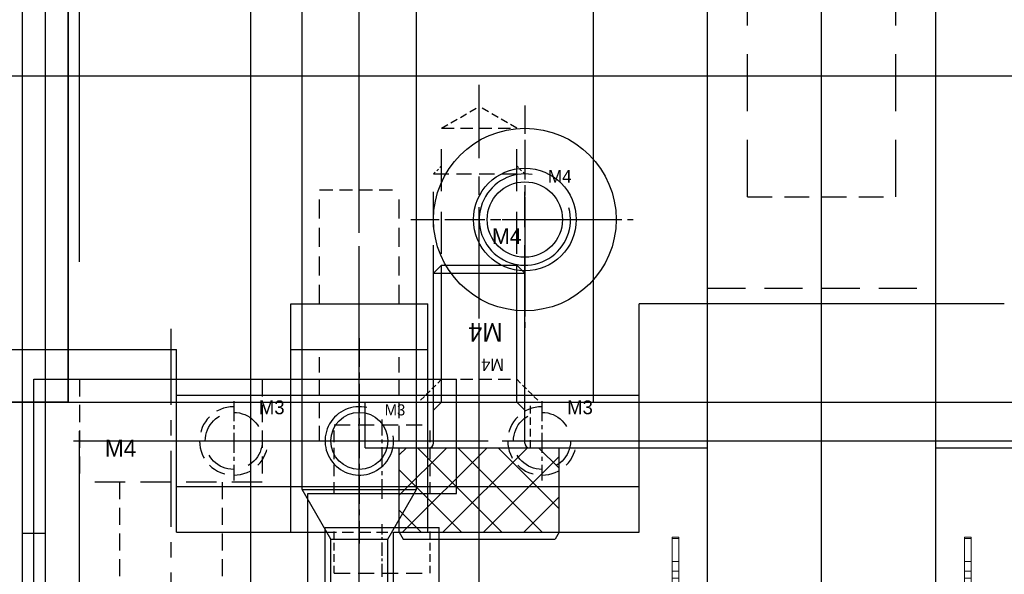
# Model space of a CAD drawing. Header units: millimetres. Extents: x -1657 to 8845, y -11980 to 3013.
# Tile 49 of 256: x 713 to 756, y -933 to -909. Entities that reach past the tile are written whole.
import ezdxf

# ---------------------------------------------------------------- set-up
doc = ezdxf.new("R2010")
doc.units = ezdxf.units.MM
for name, pattern in [('CENTER', [2, 1.25, -0.25, 0.25, -0.25]), ('DASHED', [0.75, 0.5, -0.25]), ('DASHED2', [0.375, 0.25, -0.125])]:
    doc.linetypes.add(name, pattern=pattern)
doc.layers.add('FMT', color=7, linetype='Continuous', lineweight=35)
for name, color, linetype in [('图层111', 232, 'Continuous'), ('图层112', 172, 'Continuous'), ('图层113', 11, 'Continuous'), ('图层114', 30, 'Continuous'), ('图层115', 214, 'Continuous'), ('图层116', 116, 'Continuous'), ('图层122', 210, 'Continuous'), ('图层126', 205, 'Continuous'), ('图层127', 231, 'Continuous'), ('图层128', 244, 'Continuous'), ('图层132', 236, 'Continuous'), ('图层133', 191, 'Continuous'), ('端子流道', 183, 'Continuous'), ('铁壳', 1, 'Continuous')]:
    doc.layers.add(name, color=color, linetype=linetype)

# ---------------------------------------------------------------- blocks, each defined once
blk = doc.blocks.new('1BDC1')
at = {"layer": '铁壳', "lineweight": 9, "ltscale": 0.03}
for p, q in [((5.3, 1.238), (5.3, -6.958)), ((-2.46, -2.86), (12.975, -2.86))]:
    blk.add_line(p, q, dxfattribs=at)
at = {"layer": '铁壳', "linetype": 'Continuous', "lineweight": 15}
for p, q in [((10.1, 0.7), (0.5, 0.7)), ((10.1, 0.7), (0.5, 0.7)), ((0, 0), (-0.65, 0)), ((-0.65, 0), (-0.65, -0.3)), ((0, 0.1), (0, 0.2)), ((0, 0), (0, 0.1)), ((10.6, 0.1), (0, 0.1)), ((10.6, 0.2), (10.6, 0.1)), ((10.6, 0.1), (10.6, 0)), ((10.6, 0), (11.25, 0)), ((11.25, -0.3), (11.25, 0)), ((0, -0.3), (-0.65, -0.3)), ((10.6, -0.3), (0, -0.3)), ((1.494, -0.3), (1.494, -0.424)), ((1.494, -0.424), (1.542, -0.864)), ((1.504, -0.3), (1.542, -0.651)), ((1.578, -0.651), (1.616, -0.3)), ((1.578, -0.864), (1.64, -0.3)), ((2.96, -0.3), (3.022, -0.864)), ((2.984, -0.3), (3.022, -0.651)), ((3.058, -0.651), (3.096, -0.3)), ((3.058, -0.864), (3.106, -0.424)), ((3.106, -0.424), (3.106, -0.3)), ((7.494, -0.424), (7.494, -0.3)), ((7.542, -0.864), (7.494, -0.424)), ((7.542, -0.651), (7.504, -0.3)), ((7.616, -0.3), (7.578, -0.651)), ((7.64, -0.3), (7.578, -0.864)), ((9.022, -0.864), (8.96, -0.3)), ((9.022, -0.651), (8.984, -0.3)), ((9.096, -0.3), (9.058, -0.651)), ((9.106, -0.424), (9.058, -0.864)), ((9.106, -0.3), (9.106, -0.424)), ((10.6, -0.3), (11.25, -0.3)), ((-1.25, -0.91), (-1.25, -0.6)), ((-1.25, -0.6), (-0.95, -0.6)), ((-0.95, -0.91), (-0.95, -0.6)), ((1.578, -0.651), (1.542, -0.651)), ((1.542, -0.864), (1.542, -0.651)), ((1.578, -0.864), (1.578, -0.651)), ((3.058, -0.651), (3.022, -0.651)), ((3.022, -0.651), (3.022, -0.864)), ((3.058, -0.651), (3.058, -0.864)), ((7.578, -0.651), (7.542, -0.651)), ((7.542, -0.651), (7.542, -0.864)), ((7.578, -0.651), (7.578, -0.864)), ((9.058, -0.651), (9.022, -0.651)), ((9.022, -0.864), (9.022, -0.651)), ((9.058, -0.864), (9.058, -0.651)), ((11.55, -0.6), (11.55, -0.91)), ((11.85, -0.6), (11.55, -0.6)), ((11.85, -0.6), (11.85, -0.91)), ((-1.45, -0.91), (-1.35, -0.91)), ((-1.35, -0.91), (-1.25, -0.91)), ((-1.35, -0.91), (-0.95, -0.91)), ((-1.35, -0.91), (-1.35, -4.81)), ((-0.95, -0.91), (-1.25, -0.91)), ((-0.95, -0.91), (-0.95, -4.81)), ((1.56, -1.01), (3.04, -1.01)), ((3.022, -0.864), (1.578, -0.864)), ((7.56, -1.01), (9.04, -1.01)), ((9.022, -0.864), (7.578, -0.864)), ((11.55, -0.91), (11.55, -4.81)), ((11.55, -0.91), (11.85, -0.91)), ((11.95, -0.91), (11.55, -0.91)), ((11.95, -0.91), (11.85, -0.91)), ((12.05, -0.91), (11.95, -0.91)), ((11.95, -0.91), (11.95, -4.81)), ((-1.95, -1.41), (-1.95, -4.31)), ((-1.95, -1.41), (-1.95, -4.31)), ((-0.95, -1.55), (-0.843, -1.55)), ((-0.843, -1.55), (-0.664, -1.55)), ((-0.843, -1.55), (-0.843, -2.293)), ((-0.664, -1.55), (-0.5, -1.55)), ((-0.664, -2.326), (-0.664, -1.55)), ((-0.5, -1.55), (-0.5, -2.356)), ((11.1, -1.55), (11.264, -1.55)), ((11.1, -2.355), (11.1, -1.55)), ((11.443, -1.55), (11.264, -1.55)), ((11.264, -1.55), (11.264, -2.326)), ((11.443, -1.55), (11.55, -1.55)), ((11.443, -2.293), (11.443, -1.55)), ((12.55, -1.41), (12.55, -4.31)), ((12.55, -1.41), (12.55, -4.31)), ((-0.883, -2.286), (-0.529, -2.351)), ((-0.883, -2.286), (-0.883, -3.434)), ((-0.529, -2.351), (-0.529, -3.369)), ((-0.462, -3.355), (-0.462, -2.365)), ((11.062, -2.365), (11.062, -3.355)), ((11.483, -2.286), (11.129, -2.351)), ((11.129, -3.369), (11.129, -2.351)), ((11.483, -3.434), (11.483, -2.286)), ((-0.529, -3.369), (-0.883, -3.434)), ((11.129, -3.369), (11.483, -3.434)), ((-0.95, -4.3), (-0.94, -4.3)), ((-0.653, -4.3), (-0.94, -4.3)), ((-0.94, -4.3), (-0.94, -5.1)), ((-0.653, -4.3), (-0.653, -5.1)), ((11.253, -4.3), (11.54, -4.3)), ((11.253, -4.3), (11.253, -5.1)), ((11.55, -4.3), (11.54, -4.3)), ((11.54, -4.3), (11.54, -5.1)), ((3.04, -4.71), (1.56, -4.71)), ((9.04, -4.71), (7.56, -4.71)), ((-1.35, -4.81), (-1.45, -4.81)), ((-0.95, -4.81), (-1.35, -4.81)), ((-1.25, -4.81), (-1.35, -4.81)), ((-1.25, -4.81), (-1.25, -5.12)), ((-0.95, -4.81), (-1.25, -4.81)), ((-1.25, -5.12), (-1.25, -7.548)), ((-1.25, -5.12), (-0.95, -5.12)), ((-0.95, -4.81), (-0.95, -5.12)), ((-0.95, -5.1), (-0.94, -5.1)), ((-0.653, -5.1), (-0.94, -5.1)), ((1.494, -5.296), (1.542, -4.856)), ((1.504, -5.42), (1.542, -5.069)), ((1.542, -5.069), (1.542, -4.856)), ((1.577, -5.069), (1.542, -5.069)), ((1.578, -5.069), (1.578, -4.856)), ((3.022, -4.856), (1.578, -4.856)), ((1.578, -4.856), (1.64, -5.42)), ((1.578, -5.069), (1.616, -5.42)), ((2.96, -5.42), (3.022, -4.856)), ((2.984, -5.42), (3.022, -5.069)), ((3.022, -4.856), (3.022, -5.069)), ((3.058, -5.069), (3.023, -5.069)), ((3.058, -4.856), (3.106, -5.296)), ((3.058, -4.856), (3.058, -5.069)), ((3.058, -5.069), (3.096, -5.42)), ((7.542, -4.856), (7.494, -5.296)), ((7.542, -5.069), (7.504, -5.42)), ((7.542, -4.856), (7.542, -5.069)), ((7.577, -5.069), (7.542, -5.069)), ((7.578, -4.856), (7.578, -5.069)), ((9.022, -4.856), (7.578, -4.856)), ((7.64, -5.42), (7.578, -4.856)), ((7.616, -5.42), (7.578, -5.069)), ((9.022, -4.856), (8.96, -5.42)), ((9.022, -5.069), (8.984, -5.42)), ((9.022, -5.069), (9.022, -4.856)), ((9.058, -5.069), (9.023, -5.069)), ((9.106, -5.296), (9.058, -4.856)), ((9.058, -5.069), (9.058, -4.856)), ((9.096, -5.42), (9.058, -5.069)), ((11.253, -5.1), (11.54, -5.1)), ((11.55, -5.1), (11.54, -5.1)), ((11.55, -5.12), (11.55, -4.81)), ((11.55, -4.81), (11.95, -4.81)), ((11.55, -4.81), (11.85, -4.81)), ((11.85, -5.12), (11.55, -5.12)), ((11.85, -5.12), (11.85, -4.81)), ((11.85, -4.81), (11.95, -4.81)), ((11.85, -5.12), (11.85, -7.548)), ((11.95, -4.81), (12.05, -4.81)), ((-0.65, -5.42), (0, -5.42)), ((-0.65, -5.42), (-0.65, -5.72)), ((0, -5.42), (5.687, -5.42)), ((1.494, -5.296), (1.494, -5.42)), ((3.106, -5.42), (3.106, -5.296)), ((10.6, -5.42), (5.707, -5.42)), ((5.891, -6.42), (5.891, -5.42)), ((7.494, -5.42), (7.494, -5.296)), ((9.106, -5.296), (9.106, -5.42)), ((10.6, -5.42), (11.25, -5.42)), ((11.25, -5.42), (11.25, -5.72)), ((-0.95, -5.64), (-0.95, -7.548)), ((-0.65, -5.72), (0, -5.72)), ((0, -5.72), (10.6, -5.72)), ((0, -5.82), (0, -5.72)), ((0, -5.92), (0, -5.82)), ((0, -5.82), (5.687, -5.82)), ((10.6, -5.82), (5.707, -5.82)), ((10.6, -5.72), (11.25, -5.72)), ((10.6, -5.82), (10.6, -5.72)), ((10.6, -5.92), (10.6, -5.82)), ((11.55, -5.64), (11.55, -7.548)), ((0.5, -6.42), (5.687, -6.42)), ((0.5, -6.42), (5.687, -6.42)), ((10.1, -6.42), (5.707, -6.42)), ((10.1, -6.42), (5.707, -6.42)), ((-1.25, -7.79), (-1.25, -7.548)), ((-1.25, -7.548), (-0.95, -7.548)), ((-0.95, -7.548), (-0.95, -7.79)), ((11.55, -7.79), (11.55, -7.548)), ((11.55, -7.548), (11.85, -7.548)), ((11.85, -7.548), (11.85, -7.79)), ((-1.25, -7.79), (-1.25, -8.088)), ((-0.95, -7.79), (-1.25, -7.79)), ((-1.25, -8.088), (-1.25, -8.519)), ((-0.95, -8.088), (-1.25, -8.088)), ((-0.95, -7.79), (-0.95, -8.088)), ((-0.95, -8.088), (-0.95, -8.519)), ((11.55, -7.79), (11.55, -8.088)), ((11.85, -7.79), (11.55, -7.79)), ((11.55, -8.088), (11.55, -8.519)), ((11.55, -8.088), (11.85, -8.088)), ((11.85, -7.79), (11.85, -8.088)), ((11.85, -8.088), (11.85, -8.519)), ((-1.25, -8.519), (-1.25, -9.525)), ((-0.95, -8.519), (-1.25, -8.519)), ((-0.95, -8.519), (-0.95, -9.525)), ((11.55, -8.519), (11.55, -9.525)), ((11.55, -8.519), (11.85, -8.519)), ((11.85, -8.519), (11.85, -9.525)), ((-1.25, -9.525), (-1.25, -9.58)), ((-0.95, -9.525), (-1.25, -9.525)), ((-1.25, -9.58), (-0.95, -9.58)), ((-0.95, -9.525), (-0.95, -9.58)), ((11.55, -9.525), (11.55, -9.58)), ((11.55, -9.525), (11.85, -9.525)), ((11.55, -9.58), (11.85, -9.58)), ((11.85, -9.525), (11.85, -9.58))]:
    blk.add_line(p, q, dxfattribs=at)
at = {"layer": '铁壳', "ltscale": 1.625}
blk.add_line((0, 0), (10.6, 0), dxfattribs=at)
at = {"layer": '铁壳', "linetype": 'DASHED2', "lineweight": 9, "ltscale": 0.2}
for p, q in [((-0.95, -2.55), (-0.5, -2.55)), ((-0.5, -2.55), (-0.5, -2.356)), ((11.1, -2.55), (11.1, -2.356)), ((11.55, -2.55), (11.1, -2.55))]:
    blk.add_line(p, q, dxfattribs=at)
at = {"layer": '铁壳', "linetype": 'Continuous', "lineweight": 15, "flags": 128}
for points in [[(1.494, -0.424), (1.476, -0.316), (1.469, -0.3)], [(3.131, -0.3), (3.124, -0.316), (3.106, -0.424)], [(7.494, -0.424), (7.476, -0.316), (7.469, -0.3)], [(9.131, -0.3), (9.124, -0.316), (9.106, -0.424)], [(1.578, -0.651), (1.569, -0.695), (1.56, -0.71), (1.551, -0.695), (1.542, -0.651)], [(3.058, -0.651), (3.049, -0.695), (3.04, -0.71), (3.031, -0.695), (3.022, -0.651)], [(7.578, -0.651), (7.569, -0.695), (7.56, -0.71), (7.551, -0.695), (7.542, -0.651)], [(9.058, -0.651), (9.049, -0.695), (9.04, -0.71), (9.031, -0.695), (9.022, -0.651)], [(1.578, -0.864), (1.569, -0.972), (1.56, -1.01), (1.551, -0.972), (1.542, -0.864)], [(3.058, -0.864), (3.049, -0.972), (3.04, -1.01), (3.031, -0.972), (3.022, -0.864)], [(7.578, -0.864), (7.569, -0.972), (7.56, -1.01), (7.551, -0.972), (7.542, -0.864)], [(9.058, -0.864), (9.049, -0.972), (9.04, -1.01), (9.031, -0.972), (9.022, -0.864)], [(-0.883, -2.286), (-0.933, -2.271), (-0.95, -2.257)], [(-0.462, -2.365), (-0.474, -2.359), (-0.529, -2.351)], [(11.129, -2.351), (11.074, -2.359), (11.067, -2.365)], [(11.55, -2.257), (11.533, -2.271), (11.483, -2.286)], [(-0.95, -3.463), (-0.933, -3.449), (-0.883, -3.434)], [(-0.529, -3.369), (-0.474, -3.361), (-0.462, -3.355)], [(11.067, -3.355), (11.074, -3.361), (11.129, -3.369)], [(11.483, -3.434), (11.533, -3.449), (11.55, -3.463)], [(1.542, -4.856), (1.551, -4.748), (1.56, -4.71), (1.569, -4.748), (1.578, -4.856)], [(3.022, -4.856), (3.031, -4.748), (3.04, -4.71), (3.049, -4.748), (3.058, -4.856)], [(7.542, -4.856), (7.551, -4.748), (7.56, -4.71), (7.569, -4.748), (7.578, -4.856)], [(9.022, -4.856), (9.031, -4.748), (9.04, -4.71), (9.049, -4.748), (9.058, -4.856)], [(1.542, -5.069), (1.551, -5.025), (1.56, -5.01), (1.569, -5.025), (1.578, -5.069)], [(3.022, -5.069), (3.031, -5.025), (3.04, -5.01), (3.049, -5.025), (3.058, -5.069)], [(7.542, -5.069), (7.551, -5.025), (7.56, -5.01), (7.569, -5.025), (7.578, -5.069)], [(9.022, -5.069), (9.031, -5.025), (9.04, -5.01), (9.049, -5.025), (9.058, -5.069)], [(1.469, -5.42), (1.476, -5.404), (1.494, -5.296)], [(3.106, -5.296), (3.124, -5.404), (3.131, -5.42)], [(7.469, -5.42), (7.476, -5.404), (7.494, -5.296)], [(9.106, -5.296), (9.124, -5.404), (9.131, -5.42)]]:
    blk.add_lwpolyline(points, dxfattribs=at)
at = {"layer": '铁壳', "linetype": 'Continuous', "lineweight": 15}
for centre, radius, start, end in [((0.5, 0.2), 0.5, 90, 180), ((10.1, 0.2), 0.5, 0, 90), ((-0.65, -0.6), 0.6, 90, 180), ((11.25, -0.6), 0.6, 0, 90), ((-0.65, -0.6), 0.3, 90, 180), ((11.25, -0.6), 0.3, 0, 90), ((-1.45, -1.41), 0.5, 90, 180), ((12.05, -1.41), 0.5, 0, 90), ((-1.45, -4.31), 0.5, 180, 270), ((12.05, -4.31), 0.5, 270, 0), ((-0.65, -5.12), 0.6, 180, 270), ((-0.65, -5.12), 0.3, 180, 270), ((11.25, -5.12), 0.3, 270, 0), ((11.25, -5.12), 0.6, 270, 0), ((0.5, -5.92), 0.5, 180, 270), ((10.1, -5.92), 0.5, 270, 0)]:
    blk.add_arc(centre, radius, start, end, dxfattribs=at)
blk = doc.blocks.new('1EA8C')
at = {"layer": '铁壳', "ltscale": 1.625, "rotation": 180}
blk.add_blockref('1BDC1', (1.044, 11.728), dxfattribs=at)
blk = doc.blocks.new('B75D')
at = {"layer": 'FMT', "color": 1, "linetype": 'CENTER', "ltscale": 6.96}
blk.add_line((-6.5, -2.4), (-6.5, 32.4), dxfattribs=at)
at = {"layer": 'FMT', "ltscale": 4.5}
for p, q in [((-15.5, 30), (2.5, 30)), ((-15.5, 0), (-15.5, 30)), ((2.5, 0), (2.5, 30)), ((-15.5, 0), (2.5, 0))]:
    blk.add_line(p, q, dxfattribs=at)
at = {"layer": 'FMT', "color": 4, "linetype": 'DASHED', "ltscale": 10}
for p, q in [((-13, 0), (-13, 30)), ((0, 0), (0, 30))]:
    blk.add_line(p, q, dxfattribs=at)
at = {"layer": 'FMT', "ltscale": 4.5, "insert": (-4.217, 4.351), "char_height": 2.5, "width": 25.13333, "attachment_point": 1, "rotation": 90}
blk.add_mtext('SGBL13-30', dxfattribs=at)
blk = doc.blocks.new('4F')
at = {"color": 4, "linetype": 'DASHED', "ltscale": 0.471405}
for p, q in [((1, 1.65), (0, 2.65)), ((1, -1.65), (0, -2.65))]:
    blk.add_line(p, q, dxfattribs=at)
at = {"color": 4, "linetype": 'DASHED', "ltscale": 3.116667}
for p, q in [((0.65, 2), (10, 2)), ((0.65, -2), (10, -2))]:
    blk.add_line(p, q, dxfattribs=at)
at = {"color": 4, "linetype": 'DASHED', "ltscale": 0.164992}
for p, q in [((10, 2), (10.35, 1.65)), ((10, -2), (10.35, -1.65))]:
    blk.add_line(p, q, dxfattribs=at)
at = {"color": 4, "linetype": 'DASHED', "ltscale": 1.333333}
blk.add_line((10, 2), (10, -2), dxfattribs=at)
at = {"color": 4, "linetype": 'DASHED', "ltscale": 1.1}
for p, q in [((1, 1.65), (1, -1.65)), ((12, 1.65), (12, -1.65))]:
    blk.add_line(p, q, dxfattribs=at)
at = {"color": 4, "linetype": 'DASHED', "ltscale": 3.666667}
for p, q in [((1, 1.65), (12, 1.65)), ((1, -1.65), (12, -1.65))]:
    blk.add_line(p, q, dxfattribs=at)
at = {"color": 4, "linetype": 'DASHED', "ltscale": 0.635085}
for p in [(12, 1.65), (12, -1.65)]:
    blk.add_line(p, (12.953, 0), dxfattribs=at)
at = {"color": 1, "linetype": 'CENTER', "ltscale": 3.210708}
blk.add_line((-2.156, 0), (13.898, 0), dxfattribs=at)
blk.add_text('M4', height=0.8081, rotation=90).set_placement((3.463, -1.03))
blk = doc.blocks.new('4K1')
for p, q in [((-3.7, 3.5), (-4, 3.327)), ((-3.7, 3.5), (-3.7, -3.5)), ((-3.7, 3.5), (0, 3.5)), ((0, 3.5), (0, -3.5)), ((-4, 3.327), (-4, -3.327)), ((0.2, 2), (7.65, 2)), ((7.65, 2), (8, 1.65)), ((7.65, 2), (7.65, -2)), ((8, 1.65), (8, -1.65)), ((8, -1.65), (7.65, -2)), ((0.2, -2), (7.65, -2)), ((-3.7, -3.5), (-4, -3.327)), ((-3.7, -3.5), (0, -3.5))]:
    blk.add_line(p, q)
at = {"color": 0}
for p, q in [((-3.7, 0.771), (-0.971, 3.5)), ((-3.7, 2.539), (-2.739, 3.5)), ((0, 1.421), (-2.079, 3.5)), ((0, 3.189), (-0.311, 3.5)), ((0, -0.347), (-3.7, 3.353)), ((-3.7, -0.997), (0, 2.703)), ((0, -2.115), (-3.7, 1.585)), ((-3.7, -2.764), (0, 0.936)), ((-0.382, -3.5), (-3.7, -0.182)), ((-2.668, -3.5), (0, -0.832)), ((-2.15, -3.5), (-3.7, -1.95)), ((-0.9, -3.5), (0, -2.6))]:
    blk.add_line(p, q, dxfattribs=at)
at = {"color": 2, "linetype": 'Continuous'}
for p, q in [((2, 1.65), (1.65, 2)), ((2, 1.65), (2, -1.65)), ((2, 1.65), (8, 1.65)), ((2, -1.65), (1.65, -2)), ((2, -1.65), (8, -1.65))]:
    blk.add_line(p, q, dxfattribs=at)
at = {"color": 1, "linetype": 'CENTER'}
blk.add_line((-6.337, 0), (10.549, 0), dxfattribs=at)
for centre, start, end in [((0.2, 2.2), 180, 270), ((0.2, -2.2), 90, 180)]:
    blk.add_arc(centre, 0.2, start, end)
blk.add_text('M4', height=0.5374, rotation=90).set_placement((3.898, -1.086))
blk = doc.blocks.new('4A')
at = {"color": 1, "linetype": 'CENTER'}
for p, q in [((0, 5), (0, -5)), ((-5, 0), (5, 0))]:
    blk.add_line(p, q, dxfattribs=at)
for radius in [4, 2.25]:
    blk.add_circle((0, 0), radius)
blk.add_text('M4', height=0.6969).set_placement((-1.438, -1.078))
blk = doc.blocks.new('4C')
at = {"color": 1, "linetype": 'CENTER', "ltscale": 1.3982}
for p, q in [((0, 3.496), (0, -3.496)), ((-3.496, 0), (3.496, 0))]:
    blk.add_line(p, q, dxfattribs=at)
blk.add_circle((0, 0), 1.65)
at = {"color": 2, "linetype": 'Continuous'}
blk.add_arc((0, 0), 2, 80.7475, 15.0508, dxfattribs=at)
blk.add_text('M4', height=0.5584).set_placement((1.013, 1.613))
blk = doc.blocks.new('1EEA7')
at = {"layer": '图层116', "color": 1, "linetype": 'CENTER', "ltscale": 14.152}
blk.add_line((1.25, -8.314), (1.25, 66.446), dxfattribs=at)
at = {"layer": '图层116', "ltscale": 2}
for p, q in [((-1.25, 27.731), (-1.25, 56.566)), ((3.75, 27.731), (3.75, 56.566)), ((-1.25, 27.731), (3.75, 27.731)), ((0, 25.566), (-1.25, 27.731)), ((2.5, 25.566), (3.75, 27.731)), ((0, 0), (0, 25.566)), ((0, 25.566), (2.5, 25.566)), ((2.5, 0), (2.5, 25.566))]:
    blk.add_line(p, q, dxfattribs=at)
blk = doc.blocks.new('1FD9A')
at = {"layer": '图层122', "color": 1, "linetype": 'CENTER', "ltscale": 29.696}
blk.add_line((0, 0), (0, 158.48), dxfattribs=at)
at = {"layer": '图层122', "ltscale": 3.75}
blk.add_line((7.5, 10.24), (7.5, 148.24), dxfattribs=at)
blk = doc.blocks.new('3E')
at = {"color": 1, "linetype": 'CENTER', "ltscale": 0.696}
for p, q in [((0, 1.74), (0, -1.74)), ((-1.74, 0), (1.74, 0))]:
    blk.add_line(p, q, dxfattribs=at)
at = {"color": 4, "linetype": 'DASHED', "ltscale": 2.616667}
blk.add_circle((0, 0), 1.25, dxfattribs=at)
at = {"color": 4, "linetype": 'DASHED', "ltscale": 1.57}
blk.add_arc((0, 0), 1.5, 90, 360, dxfattribs=at)
at = {"ltscale": 0.5}
blk.add_text('M3', height=0.6046, dxfattribs=at).set_placement((1.104, 1.171))
blk = doc.blocks.new('3C')
at = {"color": 1, "linetype": 'CENTER'}
for p, q in [((0, 4.5), (0, -4.5)), ((-4.5, 0), (4.5, 0))]:
    blk.add_line(p, q, dxfattribs=at)
blk.add_circle((0, 0), 1.25)
at = {"color": 2, "linetype": 'Continuous'}
blk.add_arc((0, 0), 1.5, 77.2897, 8.5828, dxfattribs=at)
blk.add_text('M3', height=0.4838).set_placement((1.112, 1.118))
blk = doc.blocks.new('20FF8')
at = {"layer": '图层133', "color": 1, "linetype": 'CENTER', "ltscale": 2.671598}
blk.add_line((-2.25, 6.715), (-2.25, -7.643), dxfattribs=at)
at = {"layer": '图层133', "color": 4, "linetype": 'DASHED', "ltscale": 1.5}
for p, q in [((-6.25, 4.5), (-6.25, 0)), ((1.75, 4.5), (1.75, 0)), ((-4.5, 0), (-4.5, -5.5)), ((0, 0), (0, -5.5))]:
    blk.add_line(p, q, dxfattribs=at)
at = {"layer": '图层133', "color": 4, "linetype": 'DASHED', "ltscale": 2.666667}
blk.add_line((1.75, 0), (-6.25, 0), dxfattribs=at)
at = {"layer": '图层133'}
blk.add_text('M4', height=0.743, dxfattribs=at).set_placement((-5.147, 1.108))
blk = doc.blocks.new('28974')
at = {"layer": '端子流道', "color": 1, "linetype": 'CENTER', "ltscale": 43.152}
blk.add_line((34, -15.88), (34, 199.88), dxfattribs=at)
at = {"layer": '端子流道', "ltscale": 5}
for p, q in [((0, 0), (0, 185)), ((-1, -1), (-1, 159)), ((-1, 29), (0, 29))]:
    blk.add_line(p, q, dxfattribs=at)

msp = doc.modelspace()

# ---------------------------------------------------------------- linework, layer by layer
at = {"layer": '图层111', "color": 1, "linetype": 'CENTER', "ltscale": 8.0736}
msp.add_line((747.7598, -931.1062), (747.7598, -890.7382), dxfattribs=at)
at = {"layer": '图层111', "color": 1, "linetype": 'CENTER', "ltscale": 6.96}
msp.add_line((727.5098, -928.3222), (727.5098, -893.5222), dxfattribs=at)
at = {"layer": '图层111', "color": 4, "linetype": 'DASHED', "ltscale": 10}
for p, q in [((714.7598, -925.9222), (714.7598, -895.9222)), ((737.7598, -925.9222), (737.7598, -895.9222)), ((742.7598, -925.9222), (742.7598, -895.9222)), ((752.7598, -925.9222), (752.7598, -895.9222))]:
    msp.add_line(p, q, dxfattribs=at)
at = {"layer": '图层111', "ltscale": 0.65}
msp.add_line((722.7598, -925.9222), (722.7598, -895.9222), dxfattribs=at)
at = {"layer": '图层111', "color": 4, "linetype": 'DASHED', "ltscale": 8.333333}
for p, q in [((725.0098, -925.9222), (725.0098, -900.9222)), ((730.0098, -925.9222), (730.0098, -900.9222))]:
    msp.add_line(p, q, dxfattribs=at)
at = {"layer": '图层111', "color": 4, "linetype": 'DASHED', "ltscale": 3.333333}
msp.add_line((742.7598, -920.9222), (752.7598, -920.9222), dxfattribs=at)
at = {"layer": '图层111', "ltscale": 4.5}
msp.add_line((690.7598, -925.9222), (804.7598, -925.9222), dxfattribs=at)
at = {"layer": '图层112', "color": 1, "linetype": 'CENTER', "ltscale": 13.2704}
msp.add_line((747.7598, -957.6982), (747.7598, -891.3462), dxfattribs=at)
at = {"layer": '图层112', "ltscale": 4.5}
for p, q in [((737.7598, -925.9222), (737.7598, -895.9222)), ((737.7598, -925.9222), (742.7598, -925.9222)), ((742.7598, -953.1222), (742.7598, -925.9222)), ((752.7598, -953.1222), (752.7598, -925.9222)), ((752.7598, -925.9222), (757.7598, -925.9222))]:
    msp.add_line(p, q, dxfattribs=at)
at = {"layer": '图层113', "color": 1, "linetype": 'CENTER', "ltscale": 10.2544}
msp.add_line((747.7598, -944.6582), (747.7598, -893.3862), dxfattribs=at)
at = {"layer": '图层113', "ltscale": 4.5}
for p, q in [((742.7598, -941.1222), (742.7598, -896.9222)), ((752.7598, -941.1222), (752.7598, -896.9222))]:
    msp.add_line(p, q, dxfattribs=at)
at = {"layer": '图层113', "color": 4, "linetype": 'DASHED', "ltscale": 5}
for p, q in [((744.5098, -916.9222), (744.5098, -896.9222)), ((751.0098, -916.9222), (751.0098, -896.9222))]:
    msp.add_line(p, q, dxfattribs=at)
at = {"layer": '图层113', "color": 4, "linetype": 'DASHED', "ltscale": 2.166667}
msp.add_line((744.5098, -916.9222), (751.0098, -916.9222), dxfattribs=at)
at = {"layer": '图层114', "color": 1, "linetype": 'CENTER', "ltscale": 0.53824}
msp.add_line((732.7598, -928.2678), (732.7598, -925.5766), dxfattribs=at)
at = {"layer": '图层114', "ltscale": 1.625}
for p, q in [((727.7598, -925.9222), (742.7598, -925.9222)), ((727.7598, -927.9222), (727.7598, -925.9222)), ((742.7598, -927.9222), (742.7598, -925.9222)), ((752.7598, -927.9222), (752.7598, -925.9222)), ((752.7598, -925.9222), (767.7598, -925.9222)), ((727.7598, -927.9222), (742.7598, -927.9222)), ((752.7598, -927.9222), (767.7598, -927.9222))]:
    msp.add_line(p, q, dxfattribs=at)
at = {"layer": '图层114', "color": 4, "linetype": 'DASHED', "ltscale": 0.666667}
for p, q in [((730.5098, -927.9222), (730.5098, -925.9222)), ((735.0098, -927.9222), (735.0098, -925.9222))]:
    msp.add_line(p, q, dxfattribs=at)
at = {"layer": '图层115', "color": 1, "linetype": 'CENTER', "ltscale": 11.6}
msp.add_line((747.7598, -949.9222), (747.7598, -891.9222), dxfattribs=at)
at = {"layer": '图层115', "ltscale": 0.65}
for p, q in [((722.7598, -945.0473), (722.7598, -895.9222)), ((732.7598, -925.9222), (762.7598, -925.9222)), ((732.7598, -945.9222), (732.7598, -925.9222))]:
    msp.add_line(p, q, dxfattribs=at)
at = {"layer": '图层126', "color": 1, "linetype": 'CENTER', "ltscale": 3.712}
msp.add_line((727.5098, -942.9022), (727.5098, -920.5244), dxfattribs=at)
at = {"layer": '图层126', "ltscale": 3}
for p, q in [((724.5098, -921.6222), (730.5098, -921.6222)), ((724.5098, -931.6222), (724.5098, -921.6222)), ((730.5098, -931.6222), (730.5098, -921.6222)), ((724.5098, -923.6222), (730.5098, -923.6222)), ((724.5098, -931.6222), (726.0098, -931.6222)), ((726.0098, -941.1222), (726.0098, -931.6222)), ((729.0098, -931.6222), (730.5098, -931.6222)), ((729.0098, -941.1222), (729.0098, -931.6222))]:
    msp.add_line(p, q, dxfattribs=at)
at = {"layer": '图层126', "color": 1, "linetype": 'CENTER', "ltscale": 0.928}
msp.add_line((727.5098, -927.9422), (727.5098, -923.3022), dxfattribs=at)
at = {"layer": '图层126', "color": 4, "linetype": 'DASHED', "ltscale": 1.333333}
for p, q in [((725.7598, -927.6222), (725.7598, -923.6222)), ((729.2598, -927.6222), (729.2598, -923.6222))]:
    msp.add_line(p, q, dxfattribs=at)
at = {"layer": '图层126', "color": 4, "linetype": 'DASHED', "ltscale": 2}
for p, q in [((724.5098, -925.6222), (730.5098, -925.6222)), ((724.5098, -929.6222), (730.5098, -929.6222))]:
    msp.add_line(p, q, dxfattribs=at)
at = {"layer": '图层126', "color": 1, "linetype": 'CENTER', "ltscale": 1.392}
msp.add_line((724.0298, -927.6222), (730.9898, -927.6222), dxfattribs=at)
at = {"layer": '图层126', "color": 4, "linetype": 'DASHED', "ltscale": 1.166667}
msp.add_line((725.7598, -927.6222), (729.2598, -927.6222), dxfattribs=at)
at = {"layer": '图层126', "color": 4, "linetype": 'DASHED'}
msp.add_line((726.0098, -931.6222), (729.0098, -931.6222), dxfattribs=at)
at = {"layer": '图层127'}
for p, q in [((674.2598, -911.6222), (776.0098, -911.6222)), ((724.5098, -931.6222), (724.5098, -921.6222)), ((724.5098, -921.6222), (730.5098, -921.6222)), ((730.5098, -931.6222), (730.5098, -921.6222)), ((719.5098, -931.6222), (719.5098, -923.6222)), ((719.5098, -931.6222), (724.5098, -931.6222)), ((730.5098, -931.6222), (739.7598, -931.6222))]:
    msp.add_line(p, q, dxfattribs=at)
at = {"layer": '图层127', "color": 1, "linetype": 'CENTER', "ltscale": 2.32}
for p, q in [((727.5098, -932.4222), (727.5098, -915.2159)), ((747.7598, -932.4222), (747.7598, -920.8222))]:
    msp.add_line(p, q, dxfattribs=at)
at = {"layer": '图层127', "color": 4, "linetype": 'DASHED', "ltscale": 1.666667}
for p, q in [((725.7598, -921.6222), (725.7598, -916.6222)), ((729.2598, -921.6222), (729.2598, -916.6222)), ((719.5098, -925.6222), (724.5098, -925.6222)), ((719.5098, -929.6222), (724.5098, -929.6222))]:
    msp.add_line(p, q, dxfattribs=at)
at = {"layer": '图层127', "color": 4, "linetype": 'DASHED', "ltscale": 1.166667}
msp.add_line((725.7598, -916.6222), (729.2598, -916.6222), dxfattribs=at)
at = {"layer": '图层127', "ltscale": 0.875}
for p in [(739.7598, -931.6222), (755.7598, -921.6222)]:
    msp.add_line(p, (739.7598, -921.6222), dxfattribs=at)
at = {"layer": '图层127', "ltscale": 3}
msp.add_line((674.2598, -923.6222), (719.5098, -923.6222), dxfattribs=at)
at = {"layer": '图层127', "color": 4, "linetype": 'DASHED', "ltscale": 3.083333}
for p, q in [((730.5098, -925.6222), (739.7598, -925.6222)), ((730.5098, -929.6222), (739.7598, -929.6222))]:
    msp.add_line(p, q, dxfattribs=at)
at = {"layer": '图层127', "color": 1, "linetype": 'CENTER', "ltscale": 13.108}
msp.add_line((714.9898, -927.6222), (780.5298, -927.6222), dxfattribs=at)
at = {"layer": '图层128'}
for p, q in [((719.5098, -925.6222), (739.7598, -925.6222)), ((719.5098, -929.6222), (719.5098, -925.6222)), ((719.5098, -929.6222), (739.7598, -929.6222))]:
    msp.add_line(p, q, dxfattribs=at)
at = {"layer": '图层128', "ltscale": 0.875}
msp.add_line((739.7598, -929.6222), (739.7598, -925.6222), dxfattribs=at)
at = {"layer": '图层128', "color": 1, "linetype": 'CENTER', "ltscale": 4.698}
for p, q in [((717.8898, -927.6222), (741.3798, -927.6222)), ((754.1398, -927.6222), (777.6298, -927.6222))]:
    msp.add_line(p, q, dxfattribs=at)
at = {"layer": '图层132', "ltscale": 3.75}
for p, q in [((726.0098, -940.9222), (726.0098, -931.4222)), ((726.0098, -931.4222), (731.0098, -931.4222)), ((731.0098, -934.4222), (731.0098, -931.4222))]:
    msp.add_line(p, q, dxfattribs=at)
at = {"layer": '图层132', "color": 4, "linetype": 'DASHED', "ltscale": 0.666667}
for p, q in [((726.4098, -933.4222), (726.4098, -931.4222)), ((730.6098, -933.4222), (730.6098, -931.4222))]:
    msp.add_line(p, q, dxfattribs=at)
at = {"layer": '图层132', "color": 1, "linetype": 'CENTER', "ltscale": 0.464}
msp.add_line((728.5098, -933.5822), (728.5098, -931.2622), dxfattribs=at)
at = {"layer": '图层132', "color": 4, "linetype": 'DASHED', "ltscale": 1.4}
msp.add_line((726.4098, -933.4222), (730.6098, -933.4222), dxfattribs=at)
at = {"layer": '图层133', "ltscale": 1.05}
for p, q in [((713.2598, -934.9222), (713.2598, -924.9222)), ((713.2598, -924.9222), (731.7598, -924.9222)), ((731.7598, -929.9222), (731.7598, -924.9222)), ((725.2598, -934.9222), (725.2598, -929.9222)), ((725.2598, -929.9222), (731.7598, -929.9222))]:
    msp.add_line(p, q, dxfattribs=at)
at = {"layer": '图层133', "color": 1, "linetype": 'CENTER', "ltscale": 0.696}
msp.add_line((728.5098, -930.1622), (728.5098, -926.6822), dxfattribs=at)
at = {"layer": '图层133', "color": 4, "linetype": 'DASHED', "ltscale": 1.4}
msp.add_line((726.4098, -926.9222), (730.6098, -926.9222), dxfattribs=at)
at = {"layer": '图层133', "color": 4, "linetype": 'DASHED'}
for p, q in [((726.4098, -929.9222), (726.4098, -926.9222)), ((730.6098, -929.9222), (730.6098, -926.9222))]:
    msp.add_line(p, q, dxfattribs=at)

# ---------------------------------------------------------------- block references
at = {"layer": 'FMT', "ltscale": 4.5}
msp.add_blockref('B75D', (712.2598, -925.9222), dxfattribs=at)
at = {"layer": '图层111', "ltscale": 1.125, "rotation": 90}
for name, p in [('4F', (732.7598, -925.9222)), ('4K1', (732.7598, -927.9222))]:
    msp.add_blockref(name, p, dxfattribs=at)
at = {"layer": '图层111', "ltscale": 0.65}
msp.add_blockref('4C', (734.7598, -917.9222), dxfattribs=at)
at = {"layer": '图层115', "ltscale": 0.65}
msp.add_blockref('4A', (734.7598, -917.9222), dxfattribs=at)
at = {"layer": '图层116', "ltscale": 2}
msp.add_blockref('1EEA7', (726.2598, -957.4878), dxfattribs=at)
at = {"layer": '图层122', "ltscale": 11.25}
msp.add_blockref('1FD9A', (715.2598, -979.1622), dxfattribs=at)
at = {"layer": '图层126', "ltscale": 3.75}
msp.add_blockref('3C', (727.5098, -927.6222), dxfattribs=at)
at = {"layer": '图层127', "ltscale": 0.875}
msp.add_blockref('3E', (722.0098, -927.6222), dxfattribs=at)
at = {"layer": '图层127'}
msp.add_blockref('3E', (735.5098, -927.6222), dxfattribs=at)
at = {"layer": '图层133', "ltscale": 1.05}
msp.add_blockref('20FF8', (721.5098, -929.4222), dxfattribs=at)
at = {"layer": '端子流道', "ltscale": 2.125}
msp.add_blockref('28974', (713.7598, -960.6622), dxfattribs=at)
at = {"layer": '铁壳', "ltscale": 0.625}
msp.add_blockref('1EA8C', (752.0161, -953.1504), dxfattribs=at)

doc.saveas('drawing.dxf')
